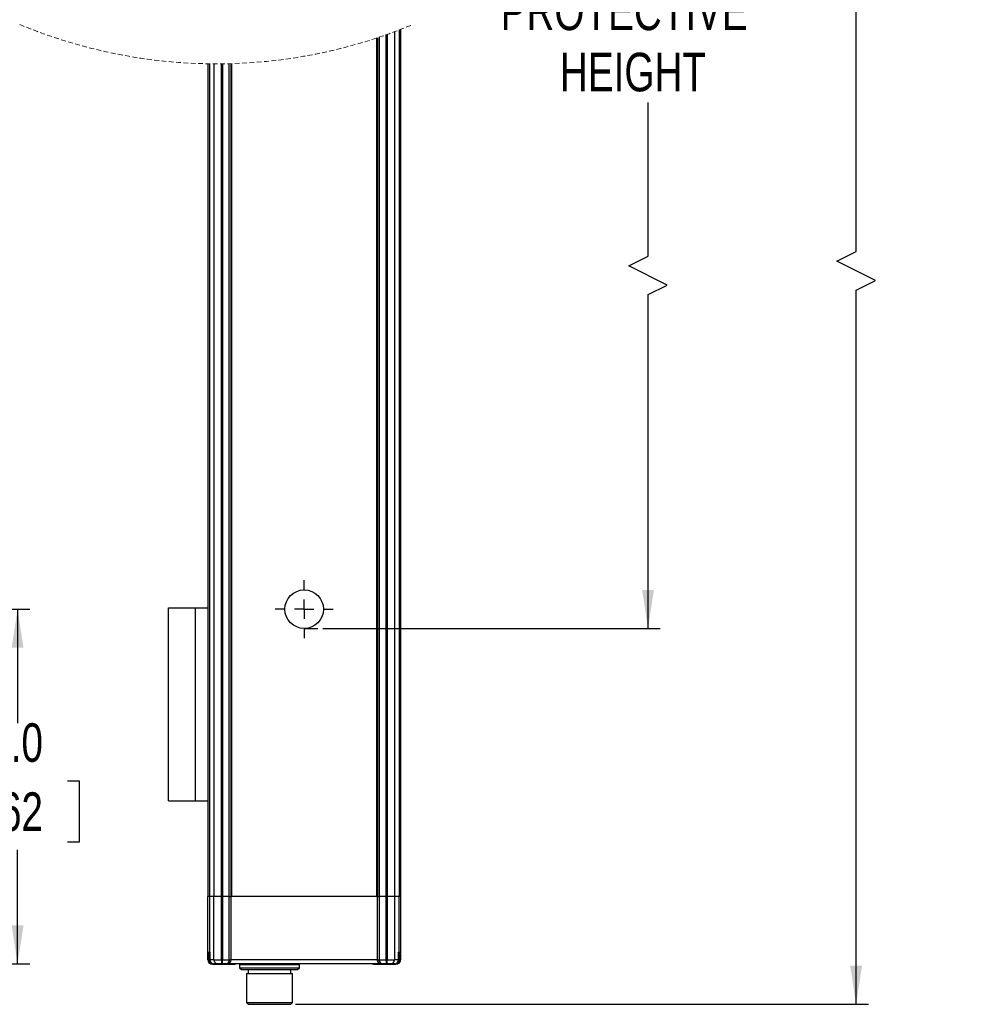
# Model space of a CAD drawing. Header units: millimetres. Extents: x 0 to 1118, y 0 to 864.
# Tile 6 of 11: x 543 to 788, y 263 to 518. Entities that reach past the tile are written whole.
import ezdxf

# ---------------------------------------------------------------- set-up
doc = ezdxf.new("R2010")
doc.units = ezdxf.units.MM
doc.linetypes.add('CENTERX2', pattern=[20.32, 12.7, -2.54, 2.54, -2.54])
doc.linetypes.add('HIDDEN', pattern=[1.905, 1.27, -0.635])
doc.layers.add('CENTER', color=40, linetype='CENTERX2')
doc.layers.add('DIMENSIONS', color=140, linetype='Continuous', lineweight=25)
doc.styles.add('SLDTEXTSTYLE0', font='TXT', dxfattribs={"width": 0.75})
doc.dimstyles.new('SLDDIMSTYLE0', dxfattribs={"dimtxt": 10, "dimasz": 10, "dimexe": 0, "dimexo": 0.0625, "dimgap": 2.5, "dimtad": 0, "dimtih": 1, "dimtoh": 1, "dimdec": 1, "dimrnd": 1e-09, "dimzin": 4, "dimdsep": 46, "dimtxsty": 'SLDTEXTSTYLE0', "dimsah": 1, "dimcen": 0.09, "dimadec": 0, "dimazin": 1, "dimtfac": 1, "dimtdec": 1, "dimtofl": 0, "dimtmove": 0, "dimatfit": 3, "dimfxl": 0, "dimfrac": 2, "dimtolj": 1, "dimtzin": 12, "dimarcsym": 0})

# ---------------------------------------------------------------- blocks, each defined once
blk = doc.blocks.new('SW_BROKEN_VIEW_0')
at = {"color": 0}
for p, q in [((0, 389.52), (3.54, 389.52)), ((0, 0), (3.54, 0))]:
    blk.add_line(p, q, dxfattribs=at)
blk = doc.blocks.new('_D')
at = {"layer": 'DIMENSIONS'}
for p, q in [((621.23, 749.77), (708.81, 749.77)), ((705.64, 749.77), (705.64, 561.3)), ((689.01, 546.34), (685.96, 546.34)), ((685.96, 546.34), (685.96, 530.46)), ((722.26, 546.34), (725.31, 546.34)), ((725.31, 546.34), (725.31, 530.46)), ((685.96, 530.46), (689.01, 530.46)), ((725.31, 530.46), (722.26, 530.46)), ((705.64, 456.83), (705.64, 496.68)), ((700.64, 454.33), (705.64, 456.83)), ((710.64, 449.33), (700.64, 454.33)), ((705.64, 446.83), (710.64, 449.33)), ((705.64, 360.24), (705.64, 446.83)), ((621.23, 360.24), (708.81, 360.24))]:
    blk.add_line(p, q, dxfattribs=at)
for points in [[(705.64, 749.77), (704.1, 739.77), (707.17, 739.77)], [(705.64, 360.24), (707.17, 370.24), (704.1, 370.24)]]:
    blk.add_solid(points, dxfattribs=at)
at = {"layer": 'DIMENSIONS', "char_height": 10, "attachment_point": 1, "style": 'SLDTEXTSTYLE0'}
for s, insert in [('910.0', (689.01, 561.26)), ('35.83', (689.01, 543.35)), ('PROTECTIVE', (667.41, 525.45)), ('HEIGHT', (682.79, 509.57))]:
    blk.add_mtext(s, dxfattribs=dict(at, insert=insert))
blk = doc.blocks.new('_D_6')
at = {"layer": 'DIMENSIONS'}
for p, q in [((477.58, 365.24), (545.23, 365.24)), ((542.05, 365.24), (542.05, 335.68)), ((529.12, 320.72), (526.07, 320.72)), ((526.07, 320.72), (526.07, 304.84)), ((554.98, 320.72), (558.03, 320.72)), ((558.03, 320.72), (558.03, 304.84)), ((526.07, 304.84), (529.12, 304.84)), ((558.03, 304.84), (554.98, 304.84)), ((542.05, 273.24), (542.05, 302.81)), ((490.04, 273.24), (545.23, 273.24))]:
    blk.add_line(p, q, dxfattribs=at)
for points in [[(542.05, 365.24), (540.51, 355.24), (543.59, 355.24)], [(542.05, 273.24), (543.59, 283.24), (540.51, 283.24)]]:
    blk.add_solid(points, dxfattribs=at)
at = {"layer": 'DIMENSIONS', "char_height": 10, "attachment_point": 1, "style": 'SLDTEXTSTYLE0'}
for s, insert in [('92.0', (529.12, 335.64)), ('3.62', (529.12, 317.73))]:
    blk.add_mtext(s, dxfattribs=dict(at, insert=insert))
blk = doc.blocks.new('_D_7')
at = {"layer": 'DIMENSIONS'}
for p, q in [((637.69, 787.27), (762.81, 787.27)), ((759.64, 787.27), (759.64, 645.83)), ((743.01, 630.86), (739.96, 630.86)), ((739.96, 630.86), (739.96, 614.99)), ((776.26, 630.86), (779.31, 630.86)), ((779.31, 630.86), (779.31, 614.99)), ((739.96, 614.99), (743.01, 614.99)), ((779.31, 614.99), (776.26, 614.99)), ((759.64, 458.02), (759.64, 581.21)), ((754.64, 455.52), (759.64, 458.02)), ((764.64, 450.52), (754.64, 455.52)), ((759.64, 448.02), (764.64, 450.52)), ((759.64, 262.74), (759.64, 448.02)), ((614.19, 262.74), (762.81, 262.74))]:
    blk.add_line(p, q, dxfattribs=at)
for points in [[(759.64, 787.27), (758.1, 777.27), (761.17, 777.27)], [(759.64, 262.74), (761.17, 272.74), (758.1, 272.74)]]:
    blk.add_solid(points, dxfattribs=at)
at = {"layer": 'DIMENSIONS', "char_height": 10, "attachment_point": 1, "style": 'SLDTEXTSTYLE0'}
for s, insert in [('1045.0', (739.32, 645.79)), ('41.14', (743.01, 627.88)), ('OVERALL', (730.45, 609.97)), ('HEIGHT', (736.79, 594.1))]:
    blk.add_mtext(s, dxfattribs=dict(at, insert=insert))
blk = doc.blocks.new('SW_CENTERMARKSYMBOL_0')
at = {"layer": 'CENTER', "color": 0}
for p, q in [((0, 5.08), (0, 7.54)), ((-5.08, 0), (-7.54, 0)), ((0, 0), (-2.54, 0)), ((0, 0), (0, 2.54)), ((0, 0), (0, -2.54)), ((0, 0), (2.54, 0)), ((5.08, 0), (7.54, 0)), ((0, -5.08), (0, -7.54))]:
    blk.add_line(p, q, dxfattribs=at)

msp = doc.modelspace()

# ---------------------------------------------------------------- linework, layer by layer
for p, q in [((635.22, 513.41), (635.22, 290.74)), ((635.42, 290.74), (635.42, 513.47)), ((635.47, 513.49), (635.47, 290.74)), ((635.87, 513.62), (635.87, 290.74)), ((637.66, 290.74), (637.66, 514.24)), ((637.91, 514.33), (637.91, 290.74)), ((639.84, 515.03), (639.84, 290.74)), ((641.04, 515.48), (641.04, 290.74)), ((641.42, 515.63), (641.42, 290.74)), ((591.42, 506.72), (591.42, 290.74)), ((591.81, 506.72), (591.81, 290.74)), ((593.01, 506.7), (593.01, 290.74)), ((594.93, 290.74), (594.93, 506.71)), ((595.19, 506.71), (595.19, 290.74)), ((596.98, 290.74), (596.98, 506.75)), ((597.37, 506.76), (597.37, 290.74)), ((597.42, 506.76), (597.42, 290.74)), ((597.62, 290.74), (597.62, 506.76)), ((581.23, 315.56), (581.23, 365.56)), ((581.23, 365.56), (588.23, 365.56)), ((588.23, 315.56), (588.23, 365.56)), ((588.23, 365.56), (591.42, 365.56)), ((581.23, 315.56), (588.23, 315.56)), ((588.23, 315.56), (591.42, 315.56)), ((591.81, 290.74), (591.42, 290.74)), ((591.42, 276.24), (591.42, 290.74)), ((591.81, 290.74), (591.42, 290.74)), ((591.81, 290.74), (591.81, 276.24)), ((593.01, 290.74), (591.81, 290.74)), ((594.93, 290.74), (593.01, 290.74)), ((593.01, 274.24), (593.01, 290.74)), ((594.93, 290.74), (593.01, 290.74)), ((594.93, 290.74), (595.19, 290.74)), ((594.93, 274.24), (594.93, 290.74)), ((596.98, 290.74), (595.19, 290.74)), ((595.19, 290.74), (595.19, 274.24)), ((596.98, 290.74), (595.19, 290.74)), ((596.98, 290.74), (597.37, 290.74)), ((596.98, 274.24), (596.98, 290.74)), ((597.37, 290.74), (597.42, 290.74)), ((597.37, 290.74), (597.37, 274.24)), ((597.42, 290.74), (597.37, 290.74)), ((597.42, 290.74), (597.42, 274.24)), ((597.62, 290.74), (597.42, 290.74)), ((635.22, 290.74), (597.62, 290.74)), ((635.42, 290.74), (635.22, 290.74)), ((635.42, 290.74), (635.47, 290.74)), ((635.42, 274.24), (635.42, 290.74)), ((635.48, 290.74), (635.42, 290.74)), ((635.47, 290.74), (635.87, 290.74)), ((635.48, 274.24), (635.48, 290.74)), ((637.66, 290.74), (635.87, 290.74)), ((635.87, 290.74), (635.87, 274.24)), ((637.66, 290.74), (635.87, 290.74)), ((637.66, 290.74), (637.91, 290.74)), ((637.66, 274.24), (637.66, 290.74)), ((639.84, 290.74), (637.91, 290.74)), ((637.91, 290.74), (637.91, 274.24)), ((639.84, 290.74), (637.91, 290.74)), ((641.04, 290.74), (639.84, 290.74)), ((639.84, 290.74), (639.84, 274.24)), ((641.42, 290.74), (641.04, 290.74)), ((641.04, 276.24), (641.04, 290.74)), ((641.42, 290.74), (641.04, 290.74)), ((641.42, 290.74), (641.42, 276.24)), ((591.42, 276.24), (591.81, 276.24)), ((591.42, 276.17), (591.42, 276.16)), ((591.42, 275.24), (591.42, 276.16)), ((591.81, 276.24), (591.97, 276.24)), ((591.85, 276.04), (591.97, 276.24)), ((591.97, 276.24), (591.91, 275.83)), ((591.91, 275.89), (591.91, 275.95)), ((591.91, 275.86), (591.91, 274.24)), ((591.97, 276.24), (591.97, 274.24)), ((640.88, 276.24), (641.04, 276.24)), ((640.88, 274.24), (640.88, 276.24)), ((640.88, 276.24), (641, 276.04)), ((640.93, 275.83), (640.88, 276.24)), ((640.93, 275.95), (640.94, 275.89)), ((640.93, 274.24), (640.93, 275.86)), ((641.04, 276.24), (641.42, 276.24)), ((641.42, 276.24), (641.42, 276.11)), ((641.42, 275.93), (641.42, 275.24)), ((591.42, 274.24), (591.42, 275.24)), ((591.42, 275.24), (591.62, 275.24)), ((591.62, 274.24), (591.42, 274.24)), ((591.62, 275.74), (591.62, 274.14)), ((591.62, 275.74), (591.64, 275.74)), ((591.62, 274.14), (591.92, 274.14)), ((591.91, 274.24), (591.97, 274.24)), ((593.01, 274.24), (591.97, 274.24)), ((593.01, 274.24), (594.93, 274.24)), ((594.93, 274.24), (594.93, 273.24)), ((595.19, 274.24), (594.93, 274.24)), ((595.19, 273.24), (595.19, 274.24)), ((595.19, 274.24), (596.98, 274.24)), ((596.98, 274.24), (597.37, 274.24)), ((597.37, 274.24), (597.42, 274.24)), ((635.42, 274.24), (597.42, 274.24)), ((635.42, 274.24), (635.48, 274.24)), ((635.48, 274.24), (635.87, 274.24)), ((635.87, 274.24), (637.66, 274.24)), ((637.66, 274.24), (637.66, 273.24)), ((637.91, 274.24), (637.66, 274.24)), ((637.91, 274.24), (639.84, 274.24)), ((637.91, 273.24), (637.91, 274.24)), ((640.88, 274.24), (639.84, 274.24)), ((640.88, 274.24), (640.93, 274.24)), ((640.93, 274.14), (641.22, 274.14)), ((641.22, 274.14), (641.22, 275.74)), ((641.22, 275.74), (641.22, 275.74)), ((641.42, 275.24), (641.22, 275.24)), ((641.42, 274.24), (641.22, 274.24)), ((641.42, 275.24), (641.42, 274.24)), ((592.62, 273.14), (597.22, 273.14)), ((592.93, 273.24), (592.91, 273.24)), ((593.97, 273.24), (592.93, 273.24)), ((594.93, 273.24), (593.97, 273.24)), ((594.93, 273.24), (595.19, 273.24)), ((596.08, 273.24), (595.19, 273.24)), ((596.42, 273.24), (596.08, 273.24)), ((636.42, 273.24), (596.42, 273.24)), ((597.57, 273.14), (598.22, 273.14)), ((599.87, 273.24), (599.67, 273.04)), ((599.67, 273.04), (599.67, 272.24)), ((599.67, 273.04), (615.17, 273.04)), ((599.67, 272.24), (600.17, 271.74)), ((599.67, 272.24), (615.17, 272.24)), ((600.17, 271.74), (607.42, 271.74)), ((601.42, 270.74), (601.42, 263.24)), ((601.42, 270.74), (613.42, 270.74)), ((601.92, 271.74), (601.92, 270.74)), ((607.42, 271.74), (614.67, 271.74)), ((612.92, 270.74), (612.92, 271.74)), ((613.42, 263.24), (613.42, 270.74)), ((614.67, 271.74), (615.17, 272.24)), ((615.17, 273.04), (614.97, 273.24)), ((615.17, 272.24), (615.17, 273.04)), ((634.62, 273.14), (635.27, 273.14)), ((635.62, 273.14), (640.22, 273.14)), ((635.62, 273.14), (635.62, 273.14)), ((636.76, 273.24), (636.42, 273.24)), ((637.66, 273.24), (636.76, 273.24)), ((637.66, 273.24), (637.91, 273.24)), ((638.88, 273.24), (637.91, 273.24)), ((639.91, 273.24), (638.88, 273.24)), ((601.42, 263.24), (601.92, 262.74)), ((601.42, 263.24), (613.42, 263.24)), ((612.92, 262.74), (613.42, 263.24)), ((601.92, 262.74), (612.92, 262.74))]:
    msp.add_line(p, q)
msp.add_circle((616.42, 365.24), 5)
at = {"color": 7, "linetype": 'HIDDEN', "lineweight": 18}
msp.add_arc((593.6, 639.3), 132.6, 247.3801, 292.6199, dxfattribs=at)
for centre, radius, start, end in [((591.92, 276.24), 0.5, 180.0059, 268.6899), ((592.32, 276.24), 0.517, 179.9758, 203.3908), ((591.55, 275.84), 0.364, 359.5446, 33.8455), ((640.92, 276.24), 0.5, 271.3092, 359.9941), ((641.3, 275.84), 0.365, 146.1881, 177.2404), ((640.52, 276.24), 0.517, 336.606, 0.0234), ((592.42, 274.24), 1, 180.0035, 249.8501), ((592.62, 274.14), 1, 180.0012, 269.9997), ((592.91, 274.24), 1, 180.0012, 269.9997), ((592.95, 274.23), 0.981, 178.8991, 268.8542), ((593.99, 274.23), 0.981, 178.8993, 268.8542), ((596.03, 274.19), 0.952, 273.3675, 3.0111), ((636.82, 274.19), 0.952, 176.989, 266.6324), ((638.86, 274.23), 0.981, 271.1458, 1.1007), ((639.9, 274.23), 0.981, 271.1458, 1.1012), ((639.93, 274.24), 1, 270.0004, 359.9992), ((640.22, 274.14), 1, 269.9999, 359.9992), ((640.42, 274.24), 1, 290.1468, 359.9996), ((597.22, 274.14), 0.999, 269.9863, 295.0982), ((598.22, 274.14), 0.999, 269.9861, 295.0982), ((634.62, 274.14), 0.998, 244.1348, 270.0191), ((635.62, 274.14), 0.998, 244.1348, 270.0191)]:
    msp.add_arc(centre, radius, start, end)
for points, knots in [([(591.9, 275.8), (591.89, 275.8), (591.85, 275.81), (591.84, 275.87), (591.83, 275.91), (591.83, 275.96), (591.84, 276.01), (591.85, 276.04)], [0, 0, 0, 0, 0.120246, 0.488429, 0.503082, 0.622224, 1, 1, 1, 1]), ([(641, 276.04), (641, 276.01), (641.02, 275.96), (641.02, 275.92), (641.01, 275.87), (640.99, 275.81), (640.94, 275.79), (640.92, 275.79)], [0, 0, 0, 0, 0.351389, 0.437506, 0.462455, 0.817762, 1, 1, 1, 1]), ([(641.42, 275.93), (641.42, 275.95), (641.42, 275.98), (641.43, 276.03), (641.38, 276.03), (641.36, 275.92), (641.25, 275.85), (641.13, 275.77), (641.03, 275.76), (640.99, 275.76)], [0, 0, 0, 0, 0.076946, 0.145044, 0.169604, 0.308426, 0.537609, 0.816896, 1, 1, 1, 1]), ([(596.42, 273.24), (596.5, 273.25), (596.64, 273.26), (596.88, 273.35), (597.07, 273.5), (597.22, 273.69), (597.34, 273.92), (597.36, 274.12), (597.37, 274.24)], [0, 0, 0, 0, 0.150898, 0.283229, 0.491419, 0.6225, 0.751416, 1, 1, 1, 1]), ([(596.42, 273.24), (596.5, 273.25), (596.66, 273.26), (596.9, 273.35), (597.11, 273.5), (597.26, 273.69), (597.39, 273.92), (597.41, 274.12), (597.42, 274.24)], [0, 0, 0, 0, 0.155103, 0.290311, 0.500172, 0.630534, 0.757486, 1, 1, 1, 1]), ([(636.42, 273.24), (636.34, 273.25), (636.19, 273.26), (635.94, 273.35), (635.74, 273.5), (635.58, 273.69), (635.46, 273.92), (635.44, 274.12), (635.42, 274.24)], [0, 0, 0, 0, 0.155086, 0.290279, 0.500176, 0.630533, 0.757486, 1, 1, 1, 1]), ([(635.48, 274.24), (635.49, 274.12), (635.51, 273.92), (635.63, 273.69), (635.77, 273.5), (635.97, 273.35), (636.2, 273.26), (636.35, 273.25), (636.42, 273.24)], [0, 0, 0, 0, 0.248585, 0.377501, 0.508585, 0.716743, 0.849092, 1, 1, 1, 1]), ([(639.93, 273.24), (639.93, 273.24), (639.94, 273.24), (639.93, 273.24), (639.91, 273.24)], [0, 0, 0, 0, 0.054713, 1, 1, 1, 1])]:
    msp.add_open_spline(points, degree=3, knots=knots)

# ---------------------------------------------------------------- block references
at = {"color": 7, "linetype": 'Continuous'}
msp.add_blockref('SW_BROKEN_VIEW_0', (616.42, 360.24), dxfattribs=at)
at = {"layer": 'CENTER'}
msp.add_blockref('SW_CENTERMARKSYMBOL_0', (616.42, 365.24), dxfattribs=at)

# ---------------------------------------------------------------- dimensions: what is measured, and where the dimension line sits
at = {"layer": 'DIMENSIONS'}
for base, p1, p2, text, picture, middle in [((759.64, 262.74), (636.42, 787.27), (612.92, 262.74), '1045.0\\POVERALL\\PHEIGHT', '_D_7', (759.64, 613.52)), ((705.64, 360.24), (619.96, 749.77), (619.96, 360.24), '910.0\\PPROTECTIVE\\PHEIGHT', '_D', (705.64, 528.99))]:
    dim = msp.add_linear_dim(base=base, p1=p1, p2=p2, angle=90, text=text, dimstyle='SLDDIMSTYLE0', dxfattribs=at)
    dim.commit()
    dim.dimension.update_dxf_attribs({"geometry": picture, "text_midpoint": middle, "dimtype": 160})
dim = msp.add_linear_dim(base=(542.05, 365.24), p1=(488.77, 273.24), p2=(476.31, 365.24), angle=90, dimstyle='SLDDIMSTYLE0', dxfattribs=at)
dim.commit()
dim.dimension.update_dxf_attribs({"geometry": '_D_6', "text_midpoint": (542.05, 319.24), "dimtype": 160})

doc.saveas('drawing.dxf')
